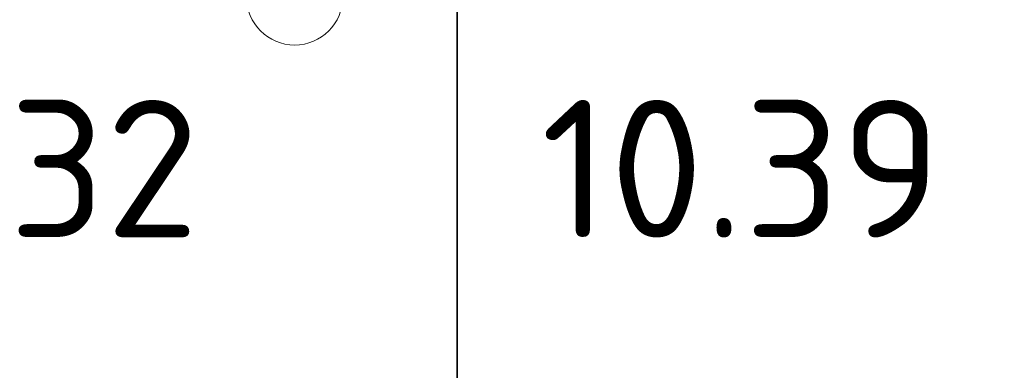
# Model space of a CAD drawing. Header units: metres. Extents: x -38 to 114, y -15 to 21.
# Tile 80 of 244: x 88.563 to 89.46, y -6.076 to -5.757. Entities that reach past the tile are written whole.
import ezdxf

# ---------------------------------------------------------------- set-up
doc = ezdxf.new("R2010")
doc.units = ezdxf.units.M
doc.linetypes.add('______5', pattern=[1.1, 0.8, -0.1, 0.1, -0.1])
doc.layers.add('XR$4$Осевая линия (1)', color=7, linetype='______5', lineweight=13)
doc.styles.add('ISOCPEUR', font='txt')

msp = doc.modelspace()

# ---------------------------------------------------------------- linework, layer by layer
at = {"color": 7, "linetype": 'Continuous', "lineweight": 35, "transparency": 33554687}
msp.add_line((88.96143, -5.69271), (88.96143, -6.09271), dxfattribs=at)
at = {"layer": 'XR$4$Осевая линия (1)', "color": 7, "linetype": 'Continuous', "lineweight": 13, "transparency": 33554687}
msp.add_circle((88.81345, -5.73636), 0.04386, dxfattribs=at)

# ---------------------------------------------------------------- texts
at = {"color": 7, "linetype": 'Continuous', "lineweight": 35, "transparency": 33554687, "char_height": 0.0625, "style": 'ISOCPEUR'}
for s, insert, width, attachment_point in [('\\A1;{\\fISOCPEUR|i0|b0;\\H0.125000;\\W1.000000;\\C7;1.732}\\P', (88.54643, -5.89271), 0.4174242, 5), ('\\A1;{\\fISOCPEUR|i0|b0;\\H0.125000;\\W1.000000;\\C7;10.39 кг}\\P', (89.03768, -5.89271), 0.670283, 4)]:
    msp.add_mtext(s, dxfattribs=dict(at, insert=insert, width=width, attachment_point=attachment_point))

doc.saveas('drawing.dxf')
